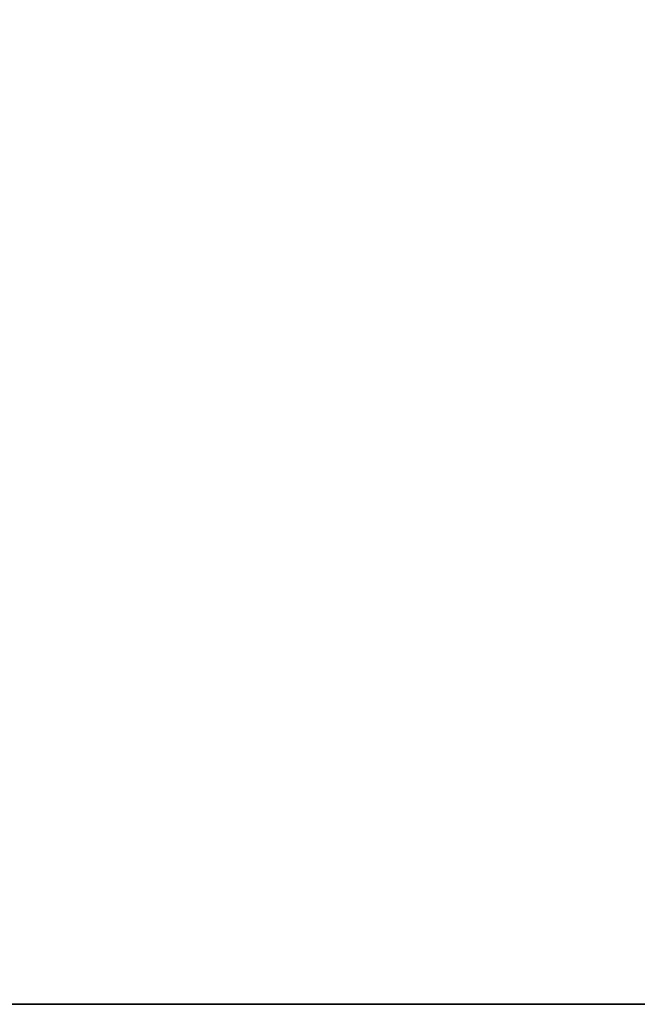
# Model space of a CAD drawing. Extents: x -398 to 398, y -1355 to -82.
# Tile 5 of 256: x -75 to 0, y -1355 to -1235. Entities that reach past the tile are written whole.
import ezdxf

# ---------------------------------------------------------------- set-up
doc = ezdxf.new("R2010")
doc.units = 0
doc.header["$MEASUREMENT"] = 0

msp = doc.modelspace()

# ---------------------------------------------------------------- linework, layer by layer
for points in [[(-148.199997, -1355.034058, 199.199997), (-148.199997, -885.033875, 199.199997), (148.199997, -1355.034058, 199.199997)], [(148.199997, -1355.034058, 199.199997), (-148.199997, -885.033875, 199.199997), (148.199997, -885.033875, 199.199997)], [(-148.199997, -1355.034058, 198.399994), (-148.199997, -885.033875, 198.399994), (148.199997, -1355.034058, 198.399994)], [(148.199997, -1355.034058, 198.399994), (-148.199997, -885.033875, 198.399994), (148.199997, -885.033875, 198.399994)], [(148.199997, -1355.034058, 199.199997), (-148.199997, -1355.034058, 199.199997), (148.199997, -1355.034058, 198.399994)], [(148.199997, -1355.034058, 198.399994), (-148.199997, -1355.034058, 199.199997), (-148.199997, -1355.034058, 198.399994)]]:
    msp.add_3dface(points)

doc.saveas('drawing.dxf')
